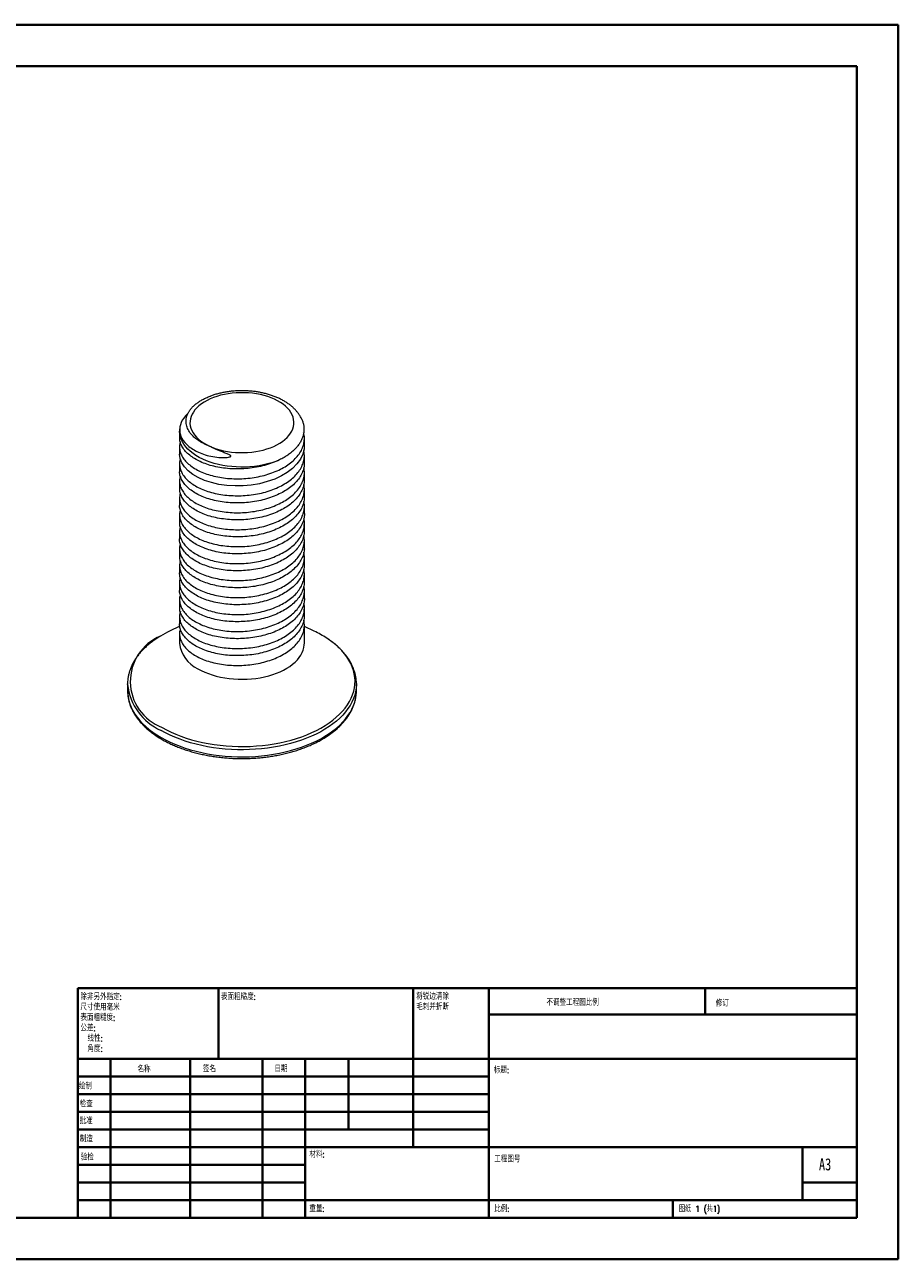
# Model space of a CAD drawing. Header units: millimetres. Extents: x 0 to 420, y 0 to 297.
# Tile 2 of 2: x 210 to 420, y 0 to 297. Entities that reach past the tile are written whole.
import ezdxf

# ---------------------------------------------------------------- set-up
doc = ezdxf.new("R2010")
doc.units = ezdxf.units.MM
doc.styles.add('SLDTEXTSTYLE0', font='TXT', dxfattribs={"width": 0.75, "bigfont": 'bigfont'})
doc.styles.add('SLDTEXTSTYLE1', font='TXT', dxfattribs={"width": 0.75})
doc.styles.add('SLDTEXTSTYLE2', font='TXT', dxfattribs={"width": 0.694444, "bigfont": 'bigfont'})

# ---------------------------------------------------------------- blocks, each defined once
blk = doc.blocks.new('SW_NOTE_0')
at = {"color": 0, "linetype": 'Continuous', "lineweight": 0, "char_height": 1.5, "attachment_point": 1, "style": 'SLDTEXTSTYLE0'}
for s, insert in [('\\M+18FAB锐边\\M+190B4\\M+18F9C', (0, 1.93)), ('\\M+196D1\\M+18E68\\M+19BF3\\M+190DC\\M+19266', (0, -0.57))]:
    blk.add_mtext(s, dxfattribs=dict(at, insert=insert))
blk = doc.blocks.new('SW_NOTE_1')
at = {"color": 0, "linetype": 'Continuous', "lineweight": 0, "char_height": 1.5, "attachment_point": 1, "style": 'SLDTEXTSTYLE0'}
for s, insert in [('\\M+18F9C\\M+194F1另\\M+18A4F\\M+18E77\\M+192E8:', (0, 1.93)), ('\\M+18EDA\\M+190A1\\M+18E67\\M+19770\\M+19F7C\\M+195C4', (0, -0.57)), ('\\M+1955C\\M+196CA\\M+19165糙\\M+19378:', (0, -3.07)), ('\\M+18CF6\\M+18DB7:', (0, -5.57)), ('线\\M+190AB:', (1.69, -8.07)), ('\\M+18A70\\M+19378:', (1.69, -10.57))]:
    blk.add_mtext(s, dxfattribs=dict(at, insert=insert))

msp = doc.modelspace()

# ---------------------------------------------------------------- linework, layer by layer
at = {"color": 7, "linetype": 'Continuous', "lineweight": 40}
for p, q in [((0.08, 297.21), (420.08, 297.21)), ((420.08, 0.21), (420.08, 297.21)), ((25.08, 287.21), (410.08, 287.21)), ((410.08, 287.21), (410.08, 10.21)), ((222.88, 65.46), (410.08, 65.46)), ((222.88, 65.46), (222.88, 10.21)), ((256.68, 48.46), (256.68, 65.46)), ((303.48, 65.46), (303.48, 27.21)), ((321.68, 65.46), (321.68, 10.21)), ((373.68, 59.09), (373.68, 65.46)), ((410.08, 59.09), (321.68, 59.09)), ((410.08, 48.46), (222.88, 48.46)), ((230.68, 48.46), (230.68, 10.21)), ((249.87, 48.46), (249.87, 10.21)), ((267.28, 48.46), (267.28, 10.21)), ((277.48, 10.21), (277.48, 48.46)), ((287.88, 31.46), (287.88, 48.46)), ((321.68, 44.21), (222.88, 44.21)), ((321.68, 39.96), (222.88, 39.96)), ((321.68, 35.71), (222.88, 35.71)), ((321.68, 31.46), (222.88, 31.46)), ((277.48, 27.21), (222.88, 27.21)), ((277.48, 27.21), (410.08, 27.21)), ((397.08, 14.46), (397.08, 27.21)), ((277.48, 22.96), (222.88, 22.96)), ((277.48, 18.71), (222.88, 18.71)), ((410.08, 18.71), (397.08, 18.71)), ((222.88, 14.46), (410.08, 14.46)), ((365.88, 10.21), (365.88, 14.46)), ((25.08, 10.21), (410.08, 10.21)), ((0.08, 0.21), (420.08, 0.21))]:
    msp.add_line(p, q, dxfattribs=at)
at = {"color": 7, "linetype": 'Continuous', "lineweight": 15}
for p, q in [((249.34, 203.73), (248.71, 203.09)), ((247.31, 199.44), (247.31, 198)), ((277.31, 195.96), (277.31, 197.68)), ((247.31, 195.64), (247.31, 193.92)), ((277.31, 191.87), (277.31, 193.6)), ((247.31, 191.56), (247.31, 189.83)), ((247.31, 187.48), (247.31, 185.75)), ((277.31, 187.79), (277.31, 189.52)), ((277.31, 183.71), (277.31, 185.43)), ((247.31, 183.39), (247.31, 181.67)), ((277.31, 179.63), (277.31, 181.35)), ((247.31, 179.31), (247.31, 177.58)), ((277.31, 175.54), (277.31, 177.27)), ((247.31, 175.23), (247.31, 173.5)), ((277.31, 171.46), (277.31, 173.19)), ((247.31, 171.14), (247.31, 169.42)), ((247.31, 167.06), (247.31, 165.34)), ((277.31, 167.38), (277.31, 169.1)), ((277.31, 163.3), (277.31, 165.02)), ((247.31, 162.98), (247.31, 161.25)), ((277.31, 159.21), (277.31, 160.94)), ((247.31, 158.9), (247.31, 157.17)), ((247.31, 154.81), (247.31, 153.09)), ((277.31, 155.13), (277.31, 156.86)), ((247.38, 152.5), (244.92, 151.32)), ((277.31, 148.41), (277.31, 152.77)), ((279.7, 151.32), (277.31, 152.46)), ((247.31, 150.73), (247.31, 148.41)), ((234.81, 138.66), (234.81, 136.97)), ((234.81, 138.5), (234.81, 138.66)), ((289.81, 138.7), (289.81, 138.66)), ((289.81, 136.97), (289.81, 138.66)), ((289.81, 136.97), (289.81, 137.01))]:
    msp.add_line(p, q, dxfattribs=at)
at = {"color": 7, "linetype": 'Continuous', "lineweight": 15, "flags": 128}
for points in [[(254.48, 195.85), (255.27, 195.52), (256.11, 195.22), (256.98, 194.95), (257.88, 194.73), (258.81, 194.55), (259.76, 194.42), (260.73, 194.32), (261.71, 194.27), (262.69, 194.27), (263.67, 194.31), (264.64, 194.39), (265.6, 194.52), (266.53, 194.69), (267.44, 194.9), (268.32, 195.16), (269.16, 195.45), (269.96, 195.78), (270.71, 196.14), (271.41, 196.54), (272.06, 196.97), (272.64, 197.42), (273.16, 197.9), (273.61, 198.4), (274, 198.93), (274.31, 199.46), (274.55, 200.01), (274.71, 200.57), (274.79, 201.14), (274.8, 201.7), (274.73, 202.27), (274.59, 202.83), (274.37, 203.38), (274.07, 203.92), (273.7, 204.45), (273.27, 204.95), (272.76, 205.44), (272.19, 205.9), (271.56, 206.33), (270.87, 206.74), (270.13, 207.11), (269.34, 207.45), (268.51, 207.75), (267.64, 208.01), (266.73, 208.23), (265.8, 208.41), (264.85, 208.55), (263.88, 208.64), (262.91, 208.69), (261.92, 208.69), (260.95, 208.65), (259.97, 208.57), (259.02, 208.44), (258.08, 208.27), (257.17, 208.06), (256.29, 207.81), (255.45, 207.52), (254.65, 207.19), (253.9, 206.82), (253.2, 206.43), (252.56, 206), (251.97, 205.54), (251.45, 205.06), (251, 204.56), (250.62, 204.04), (250.31, 203.5), (250.07, 202.95), (249.91, 202.39), (249.82, 201.83), (249.81, 201.26), (249.88, 200.7), (250.03, 200.13), (250.25, 199.58), (250.54, 199.04), (250.91, 198.52), (251.35, 198.01), (251.85, 197.52), (252.42, 197.06), (253.06, 196.63), (253.74, 196.22), (254.48, 195.85)], [(277.28, 195.96), (277.24, 195.11), (276.93, 193.89), (276.36, 192.69), (275.53, 191.54), (274.47, 190.48), (273.21, 189.52), (271.79, 188.67), (270.17, 187.92), (268.39, 187.29), (266.5, 186.8), (264.55, 186.47), (262.59, 186.29), (260.64, 186.26), (258.69, 186.38), (256.77, 186.64), (254.96, 187.05), (253.29, 187.59), (251.8, 188.25), (250.5, 189.01), (249.38, 189.87), (248.48, 190.82), (247.83, 191.83), (247.44, 192.87), (247.31, 193.92), (247.31, 193.92)], [(251.7, 142.28), (252.49, 141.86), (253.34, 141.47), (254.23, 141.11), (255.16, 140.79), (256.13, 140.51), (257.13, 140.28), (258.16, 140.08), (259.22, 139.93), (260.28, 139.83), (261.36, 139.76), (262.44, 139.75), (263.52, 139.78), (264.6, 139.85), (265.66, 139.97), (266.71, 140.13), (267.73, 140.33), (268.73, 140.58), (269.69, 140.87), (270.61, 141.2), (271.49, 141.56), (272.32, 141.96), (273.1, 142.39), (273.83, 142.86), (274.49, 143.35), (275.09, 143.88), (275.62, 144.42), (276.09, 144.98), (276.48, 145.57), (276.8, 146.17), (277.04, 146.77), (277.2, 147.39), (277.29, 148.02), (277.31, 148.41)]]:
    msp.add_lwpolyline(points, dxfattribs=at)
at = {"color": 8, "linetype": 'Continuous', "lineweight": 15, "flags": 128}
for points in [[(271.32, 192.52), (270.41, 192.15), (269.46, 191.83), (268.47, 191.55), (267.45, 191.3), (266.4, 191.11), (265.32, 190.96), (264.23, 190.85), (263.13, 190.79), (262.03, 190.78), (260.93, 190.82), (259.83, 190.9), (258.75, 191.03), (257.69, 191.2), (256.65, 191.42), (255.64, 191.68), (254.67, 191.99), (253.75, 192.33), (252.86, 192.71), (252.03, 193.13), (251.25, 193.59), (250.54, 194.07), (249.89, 194.59), (249.3, 195.13), (248.79, 195.69), (248.35, 196.27), (247.98, 196.88), (247.69, 197.49), (247.48, 198.12), (247.36, 198.75), (247.31, 199.39), (247.31, 199.43)], [(243.09, 128.16), (244.15, 127.59), (245.26, 127.04), (246.42, 126.53), (247.63, 126.06), (248.88, 125.62), (250.16, 125.22), (251.49, 124.87), (252.84, 124.55), (254.22, 124.28), (255.63, 124.05), (257.05, 123.87), (258.49, 123.73), (259.94, 123.63), (261.4, 123.58), (262.85, 123.57), (264.31, 123.61), (265.76, 123.7), (267.21, 123.83), (268.63, 124), (270.04, 124.22), (271.43, 124.48), (272.79, 124.78), (274.12, 125.13), (275.42, 125.52), (276.68, 125.94), (277.9, 126.41), (279.07, 126.91), (280.19, 127.45), (281.26, 128.02), (282.28, 128.62), (283.24, 129.25), (284.14, 129.92), (284.98, 130.61), (285.75, 131.32), (286.46, 132.06), (287.09, 132.82), (287.65, 133.6), (288.14, 134.39), (288.56, 135.2), (288.9, 136.02), (289.16, 136.85), (289.35, 137.68), (289.45, 138.52), (289.48, 139.36), (289.43, 140.21), (289.31, 141.05), (289.1, 141.88), (288.82, 142.71), (288.46, 143.52), (288.03, 144.33), (287.52, 145.12), (286.94, 145.89), (286.29, 146.64), (285.57, 147.38), (284.78, 148.08), (283.92, 148.77), (283.01, 149.42), (282.68, 149.64)], [(234.81, 136.97), (234.83, 136.34), (234.93, 135.5), (235.1, 134.66), (235.35, 133.83), (235.68, 133), (236.09, 132.19), (236.56, 131.39), (237.12, 130.61), (237.74, 129.84), (238.43, 129.1), (239.19, 128.38), (240.02, 127.68), (240.91, 127.01), (241.85, 126.36), (242.86, 125.75), (243.92, 125.17), (245.04, 124.62), (246.2, 124.11), (247.41, 123.63), (248.66, 123.19), (249.95, 122.79), (251.28, 122.43), (252.63, 122.11), (254.02, 121.84), (255.43, 121.6), (256.85, 121.41), (258.29, 121.27), (259.75, 121.17), (261.21, 121.11), (262.67, 121.1), (264.14, 121.13), (265.59, 121.21), (267.04, 121.34), (268.48, 121.5), (269.9, 121.72), (271.29, 121.97), (272.66, 122.27), (274, 122.61), (275.31, 122.99), (276.58, 123.41), (277.81, 123.86), (279, 124.36), (280.14, 124.89), (281.23, 125.45), (282.26, 126.05), (283.24, 126.68), (284.16, 127.34), (285.02, 128.02), (285.81, 128.73), (286.54, 129.47), (287.2, 130.22), (287.78, 131), (288.3, 131.79), (288.74, 132.59), (289.11, 133.41), (289.4, 134.24), (289.61, 135.08), (289.75, 135.92), (289.8, 136.76), (289.81, 136.97)], [(289.81, 138.66), (289.8, 138.45), (289.75, 137.6), (289.61, 136.76), (289.4, 135.92), (289.11, 135.1), (288.74, 134.28), (288.3, 133.47), (287.78, 132.68), (287.2, 131.91), (286.54, 131.15), (285.81, 130.42), (285.02, 129.71), (284.16, 129.02), (283.24, 128.36), (282.26, 127.73), (281.23, 127.14), (280.14, 126.57), (279, 126.04), (277.81, 125.55), (276.58, 125.09), (275.31, 124.67), (274, 124.29), (272.66, 123.95), (271.29, 123.65), (269.9, 123.4), (268.48, 123.19), (267.04, 123.02), (265.59, 122.9), (264.14, 122.82), (262.67, 122.78), (261.21, 122.8), (259.75, 122.85), (258.29, 122.95), (256.85, 123.1), (255.43, 123.29), (254.02, 123.52), (252.63, 123.8), (251.28, 124.12), (249.95, 124.47), (248.66, 124.87), (247.41, 125.31), (246.2, 125.79), (245.04, 126.3), (243.92, 126.85), (242.86, 127.43)]]:
    msp.add_lwpolyline(points, dxfattribs=at)
at = {"color": 8, "linetype": 'Continuous', "lineweight": 15}
for centre, radius, start, end in [((247.27, 139.23), 11.82, 112.501, 249.2962), ((248.43, 139.95), 13.7, 186.083, 246.0101)]:
    msp.add_arc(centre, radius, start, end, dxfattribs=at)
at = {"color": 7, "linetype": 'Continuous', "lineweight": 15}
for centre, radius, start, end in [((256.46, 127.21), 26.73, 115.5772, 120.8628), ((268.34, 127.57), 26.32, 57.0011, 64.4399), ((254.93, 149.24), 7.66, 186.2108, 245.1094)]:
    msp.add_arc(centre, radius, start, end, dxfattribs=at)
for points, knots in [([(276.66, 202.34), (276.56, 202.53), (276.37, 202.94), (275.99, 203.53), (275.54, 204.13), (275.02, 204.71), (274.44, 205.26), (273.8, 205.79), (273.1, 206.28), (272.35, 206.74), (271.56, 207.17), (270.72, 207.55), (269.84, 207.9), (268.93, 208.2), (267.99, 208.47), (267.02, 208.69), (266.04, 208.87), (265.04, 209.01), (264.03, 209.1), (263.01, 209.15), (261.99, 209.16), (260.97, 209.13), (259.96, 209.05), (258.95, 208.93), (257.96, 208.76), (256.99, 208.56), (256.04, 208.31), (255.3, 208.08), (254.89, 207.93), (254.77, 207.88)], [0, 0, 0, 0, 0.031566, 0.067057, 0.10319, 0.139982, 0.177394, 0.215332, 0.253671, 0.292275, 0.331022, 0.369805, 0.40855, 0.447222, 0.485808, 0.524305, 0.562722, 0.60107, 0.639366, 0.677629, 0.715876, 0.754129, 0.792401, 0.830712, 0.869083, 0.907534, 0.946082, 0.984746, 1, 1, 1, 1]), ([(254.48, 195.85), (254.22, 195.96), (253.68, 196.16), (252.94, 196.52), (252.23, 196.92), (251.49, 197.41), (250.73, 198.01), (250.11, 198.65), (249.66, 199.25), (249.34, 199.8), (249.09, 200.37), (248.93, 200.95), (248.85, 201.54), (248.86, 202.14), (248.96, 202.73), (249.14, 203.32), (249.41, 203.91), (249.78, 204.49), (250.23, 205.06), (250.78, 205.61), (251.4, 206.12), (252.1, 206.61), (252.87, 207.06), (253.72, 207.47), (254.36, 207.75), (254.73, 207.87), (254.77, 207.89)], [0, 0, 0, 0, 0.037662, 0.075871, 0.114336, 0.153326, 0.209981, 0.267422, 0.306257, 0.346711, 0.387725, 0.429021, 0.470893, 0.512259, 0.554158, 0.596326, 0.639049, 0.682523, 0.726613, 0.771016, 0.81606, 0.859715, 0.903972, 0.948525, 0.993686, 1, 1, 1, 1]), ([(248.71, 203.09), (248.12, 202.42), (247.72, 201.72), (247.4, 200.63), (247.34, 200.26), (247.33, 199.52), (247.37, 199.16), (247.64, 198.07), (248.02, 197.36), (249.14, 196.05), (249.89, 195.44), (251.24, 194.65), (251.73, 194.41), (252.78, 193.97), (253.34, 193.77), (254.51, 193.45), (255.13, 193.32), (256.41, 193.13), (257.08, 193.07), (258.1, 193.06), (258.44, 193.07), (258.96, 193.14), (259.14, 193.17), (259.39, 193.25), (259.47, 193.28), (259.58, 193.36), (259.61, 193.39), (259.61, 193.47), (259.59, 193.51), (259.52, 193.6), (259.45, 193.65), (259.31, 193.73), (259.24, 193.77), (259.02, 193.88), (258.87, 193.94), (258.41, 194.12), (258.11, 194.23), (256.6, 194.8), (255.48, 195.28), (254.48, 195.85)], [0, 0, 0, 0, 0.125, 0.125, 0.1875, 0.1875, 0.25, 0.25, 0.375, 0.375, 0.5, 0.5, 0.5625, 0.5625, 0.625, 0.625, 0.6875, 0.6875, 0.75, 0.75, 0.78125, 0.78125, 0.796875, 0.796875, 0.804687, 0.804687, 0.808594, 0.808594, 0.8125, 0.8125, 0.820312, 0.820312, 0.828125, 0.828125, 0.84375, 0.84375, 0.875, 0.875, 1, 1, 1, 1]), ([(276.65, 202.34), (276.67, 202.31), (276.81, 202.04), (276.98, 201.51), (277.16, 200.77), (277.23, 200.01), (277.2, 199.25), (277.06, 198.49), (276.82, 197.74), (276.48, 197), (276.03, 196.28), (275.49, 195.58), (274.86, 194.91), (274.14, 194.27), (273.33, 193.67), (272.4, 193.07), (271.69, 192.71), (271.32, 192.52)], [0, 0, 0, 0, 0.007596, 0.078437, 0.146888, 0.215813, 0.286222, 0.357136, 0.426, 0.495339, 0.566176, 0.637532, 0.706593, 0.776134, 0.847189, 0.918765, 1, 1, 1, 1]), ([(247.5, 196.83), (247.43, 196.58), (247.27, 195.98), (247.32, 195.01), (247.59, 193.97), (248.14, 192.94), (248.94, 191.97), (249.98, 191.07), (251.22, 190.26), (252.64, 189.55), (254.24, 188.96), (256, 188.49), (257.88, 188.17), (259.83, 187.99), (261.8, 187.96), (263.77, 188.08), (265.73, 188.35), (267.65, 188.78), (269.48, 189.35), (271.17, 190.05), (272.68, 190.87), (274.02, 191.79), (275.16, 192.81), (276.09, 193.93), (276.77, 195.11), (277.19, 196.33), (277.33, 197.55), (277.31, 198.44), (277.16, 198.92), (277.13, 199)], [0, 0, 0, 0, 0.028086, 0.065932, 0.104412, 0.143366, 0.182451, 0.221315, 0.259618, 0.29748, 0.336006, 0.374982, 0.414063, 0.452896, 0.491145, 0.529032, 0.567602, 0.606598, 0.645673, 0.684474, 0.722667, 0.760587, 0.799201, 0.838215, 0.877281, 0.916049, 0.954184, 0.992147, 1, 1, 1, 1]), ([(247.38, 200.41), (247.38, 200.36), (247.33, 200.09), (247.3, 199.76), (247.31, 199.48), (247.31, 199.43)], [0, 0, 0, 0, 0.13651, 0.835741, 1, 1, 1, 1]), ([(271.32, 192.52), (270.75, 192.26), (269.62, 191.75), (267.75, 191.16), (265.78, 190.72), (263.79, 190.44), (261.8, 190.32), (259.83, 190.35), (257.88, 190.53), (256, 190.85), (254.24, 191.32), (252.64, 191.91), (251.22, 192.62), (249.98, 193.42), (248.94, 194.32), (248.14, 195.3), (247.6, 196.32), (247.33, 197.23), (247.33, 197.79), (247.34, 198)], [0, 0, 0, 0, 0.061664, 0.123818, 0.185874, 0.247251, 0.305987, 0.365284, 0.425488, 0.486075, 0.5465, 0.606227, 0.664925, 0.724306, 0.784557, 0.84515, 0.905542, 0.965197, 1, 1, 1, 1]), ([(247.48, 192.74), (247.47, 192.69), (247.32, 192.31), (247.28, 191.56), (247.39, 190.5), (247.79, 189.46), (248.44, 188.45), (249.34, 187.51), (250.46, 186.64), (251.77, 185.87), (253.27, 185.21), (254.94, 184.67), (256.76, 184.26), (258.67, 184), (260.63, 183.88), (262.6, 183.91), (264.57, 184.09), (266.52, 184.42), (268.41, 184.91), (270.18, 185.54), (271.8, 186.29), (273.25, 187.15), (274.51, 188.11), (275.57, 189.18), (276.4, 190.32), (276.98, 191.52), (277.28, 192.74), (277.35, 193.83), (277.21, 194.5), (277.16, 194.77)], [0, 0, 0, 0, 0.004967, 0.043212, 0.081457, 0.120374, 0.15963, 0.198872, 0.23775, 0.275939, 0.314244, 0.353198, 0.392465, 0.431692, 0.47053, 0.50867, 0.547035, 0.586024, 0.625299, 0.664509, 0.703305, 0.741407, 0.779829, 0.818851, 0.858134, 0.897325, 0.936076, 0.974149, 1, 1, 1, 1]), ([(247.5, 188.64), (247.44, 188.46), (247.28, 187.94), (247.29, 187.04), (247.52, 185.99), (248.02, 184.96), (248.77, 183.98), (249.77, 183.06), (250.97, 182.24), (252.36, 181.51), (253.93, 180.9), (255.67, 180.4), (257.53, 180.05), (259.46, 179.85), (261.43, 179.79), (263.4, 179.88), (265.37, 180.12), (267.3, 180.52), (269.15, 181.07), (270.87, 181.75), (272.41, 182.55), (273.79, 183.45), (274.97, 184.45), (275.94, 185.55), (276.66, 186.73), (277.14, 187.94), (277.33, 189.16), (277.33, 190.08), (277.19, 190.59), (277.16, 190.7)], [0, 0, 0, 0, 0.020218, 0.058265, 0.096824, 0.135922, 0.175217, 0.214355, 0.25299, 0.29103, 0.32964, 0.368765, 0.40806, 0.447172, 0.485757, 0.523799, 0.562459, 0.601609, 0.640902, 0.679987, 0.71852, 0.756573, 0.795281, 0.834453, 0.873744, 0.912799, 0.951278, 0.989352, 1, 1, 1, 1]), ([(277.28, 191.87), (277.29, 191.76), (277.32, 191.23), (277.12, 190.29), (276.67, 189.08), (275.94, 187.91), (274.97, 186.81), (273.79, 185.8), (272.41, 184.9), (270.87, 184.11), (269.15, 183.43), (267.3, 182.88), (265.37, 182.48), (263.4, 182.24), (261.43, 182.15), (259.46, 182.2), (257.53, 182.41), (255.67, 182.76), (253.93, 183.25), (252.36, 183.87), (250.97, 184.59), (249.77, 185.42), (248.78, 186.33), (248.02, 187.32), (247.53, 188.35), (247.3, 189.2), (247.33, 189.69), (247.34, 189.83)], [0, 0, 0, 0, 0.01222, 0.054058, 0.096521, 0.139241, 0.181832, 0.223917, 0.265292, 0.307188, 0.349683, 0.392407, 0.434973, 0.477007, 0.518369, 0.560321, 0.602847, 0.645571, 0.688111, 0.730091, 0.771451, 0.813458, 0.856011, 0.898735, 0.941246, 0.983171, 1, 1, 1, 1]), ([(277.29, 187.79), (277.28, 187.43), (277.25, 186.66), (276.88, 185.49), (276.26, 184.3), (275.39, 183.16), (274.29, 182.12), (273, 181.17), (271.52, 180.34), (269.87, 179.61), (268.06, 179), (266.16, 178.54), (264.21, 178.24), (262.23, 178.08), (260.26, 178.08), (258.31, 178.23), (256.41, 178.52), (254.62, 178.95), (252.98, 179.52), (251.52, 180.2), (250.23, 180.99), (249.15, 181.87), (248.29, 182.83), (247.7, 183.84), (247.35, 184.83), (247.34, 185.47), (247.33, 185.75)], [0, 0, 0, 0, 0.036926, 0.079177, 0.121837, 0.164526, 0.206861, 0.248479, 0.290031, 0.332325, 0.375001, 0.417676, 0.45997, 0.501523, 0.54314, 0.585475, 0.628164, 0.670825, 0.713076, 0.754571, 0.796253, 0.838627, 0.881327, 0.923971, 0.966177, 1, 1, 1, 1]), ([(247.48, 184.62), (247.41, 184.27), (247.26, 183.58), (247.35, 182.53), (247.69, 181.49), (248.3, 180.47), (249.15, 179.51), (250.24, 178.63), (251.52, 177.84), (252.98, 177.16), (254.62, 176.6), (256.41, 176.16), (258.31, 175.87), (260.26, 175.72), (262.23, 175.73), (264.21, 175.88), (266.16, 176.18), (268.06, 176.64), (269.87, 177.25), (271.52, 177.98), (273, 178.82), (274.29, 179.76), (275.39, 180.81), (276.26, 181.94), (276.89, 183.13), (277.24, 184.35), (277.36, 185.51), (277.23, 186.26), (277.17, 186.6)], [0, 0, 0, 0, 0.037703, 0.075772, 0.114537, 0.153704, 0.192922, 0.231842, 0.270126, 0.308238, 0.347044, 0.386227, 0.425435, 0.464319, 0.502543, 0.540707, 0.579553, 0.61875, 0.657946, 0.696792, 0.734956, 0.773181, 0.812064, 0.851273, 0.890455, 0.929261, 0.967373, 1, 1, 1, 1]), ([(247.49, 180.45), (247.45, 180.34), (247.3, 179.89), (247.28, 179.07), (247.45, 178.02), (247.91, 176.99), (248.62, 175.99), (249.57, 175.06), (250.73, 174.22), (252.09, 173.47), (253.63, 172.83), (255.33, 172.32), (257.18, 171.94), (259.1, 171.71), (261.07, 171.63), (263.04, 171.69), (265.01, 171.9), (266.95, 172.27), (268.81, 172.79), (270.56, 173.45), (272.14, 174.22), (273.55, 175.1), (274.76, 176.09), (275.77, 177.18), (276.55, 178.34), (277.07, 179.55), (277.31, 180.76), (277.34, 181.76), (277.2, 182.35), (277.15, 182.53)], [0, 0, 0, 0, 0.012165, 0.050312, 0.088778, 0.127846, 0.167175, 0.206411, 0.245208, 0.283325, 0.321847, 0.360946, 0.40028, 0.439496, 0.478247, 0.516343, 0.554919, 0.594047, 0.633385, 0.672578, 0.711281, 0.749366, 0.787994, 0.82715, 0.866489, 0.905658, 0.944311, 0.982394, 1, 1, 1, 1]), ([(277.28, 183.71), (277.28, 183.52), (277.3, 182.91), (277.06, 181.9), (276.55, 180.7), (275.77, 179.54), (274.76, 178.45), (273.55, 177.46), (272.14, 176.58), (270.56, 175.81), (268.81, 175.15), (266.95, 174.63), (265.01, 174.26), (263.04, 174.04), (261.07, 173.98), (259.1, 174.07), (257.18, 174.3), (255.33, 174.68), (253.63, 175.19), (252.09, 175.83), (250.73, 176.57), (249.57, 177.41), (248.62, 178.35), (247.9, 179.34), (247.47, 180.38), (247.29, 181.16), (247.32, 181.59), (247.33, 181.67)], [0, 0, 0, 0, 0.019909, 0.061889, 0.104429, 0.147153, 0.189678, 0.231631, 0.272993, 0.315027, 0.357593, 0.400316, 0.442812, 0.484707, 0.526082, 0.568168, 0.610759, 0.653478, 0.695941, 0.737779, 0.779176, 0.821311, 0.863925, 0.906638, 0.949068, 0.990845, 1, 1, 1, 1]), ([(247.5, 176.42), (247.43, 176.15), (247.27, 175.54), (247.32, 174.56), (247.61, 173.51), (248.17, 172.49), (248.98, 171.52), (250.02, 170.62), (251.27, 169.82), (252.7, 169.11), (254.3, 168.53), (256.07, 168.07), (257.95, 167.75), (259.9, 167.57), (261.87, 167.55), (263.84, 167.67), (265.8, 167.95), (267.72, 168.38), (269.54, 168.96), (271.22, 169.67), (272.74, 170.49), (274.07, 171.41), (275.2, 172.44), (276.12, 173.56), (276.79, 174.74), (277.21, 175.96), (277.33, 177.18), (277.31, 178.02), (277.18, 178.44), (277.18, 178.46)], [0, 0, 0, 0, 0.0297917, 0.0677957, 0.1064526, 0.1455737, 0.1848127, 0.2238167, 0.2622456, 0.30027, 0.3389728, 0.3781147, 0.4173483, 0.4563212, 0.4946946, 0.5327486, 0.5714953, 0.6106562, 0.6498825, 0.6888223, 0.7271386, 0.7652312, 0.8040202, 0.843198, 0.8824151, 0.9213199, 0.9595775, 0.9977178, 1, 1, 1, 1]), ([(277.3, 179.63), (277.3, 179.6), (277.34, 179.16), (277.18, 178.32), (276.8, 177.1), (276.12, 175.92), (275.2, 174.8), (274.07, 173.77), (272.74, 172.85), (271.22, 172.03), (269.54, 171.32), (267.72, 170.74), (265.8, 170.31), (263.84, 170.03), (261.87, 169.91), (259.9, 169.93), (257.95, 170.1), (256.07, 170.42), (254.3, 170.88), (252.7, 171.47), (251.27, 172.17), (250.02, 172.98), (248.98, 173.87), (248.16, 174.85), (247.62, 175.87), (247.33, 176.79), (247.34, 177.37), (247.34, 177.59)], [0, 0, 0, 0, 0.003045, 0.044695, 0.08705, 0.129746, 0.172398, 0.214627, 0.256098, 0.297813, 0.340206, 0.382911, 0.425545, 0.467728, 0.509157, 0.550934, 0.593363, 0.636076, 0.67869, 0.720825, 0.762222, 0.804059, 0.846522, 0.889241, 0.931832, 0.973917, 1, 1, 1, 1]), ([(277.28, 175.54), (277.28, 175.28), (277.28, 174.6), (276.98, 173.51), (276.43, 172.31), (275.6, 171.16), (274.55, 170.09), (273.3, 169.13), (271.86, 168.26), (270.25, 167.51), (268.48, 166.88), (266.59, 166.38), (264.64, 166.04), (262.67, 165.86), (260.7, 165.82), (258.74, 165.93), (256.83, 166.19), (255.01, 166.6), (253.33, 167.14), (251.83, 167.79), (250.5, 168.56), (249.37, 169.42), (248.47, 170.36), (247.8, 171.37), (247.42, 172.41), (247.27, 173.13), (247.31, 173.49), (247.31, 173.5)], [0, 0, 0, 0, 0.0276291, 0.0697395, 0.1123418, 0.155058, 0.1975045, 0.2393115, 0.280723, 0.3228823, 0.3655062, 0.4082156, 0.450627, 0.4923728, 0.5338214, 0.5760277, 0.618671, 0.6613714, 0.7037458, 0.7454285, 0.7869242, 0.8291755, 0.8718362, 0.9145255, 0.9568609, 0.9984787, 1, 1, 1, 1]), ([(247.48, 172.31), (247.46, 172.26), (247.31, 171.87), (247.28, 171.1), (247.4, 170.05), (247.8, 169.01), (248.47, 168), (249.37, 167.06), (250.5, 166.2), (251.83, 165.43), (253.33, 164.78), (255.01, 164.24), (256.83, 163.84), (258.74, 163.58), (260.7, 163.46), (262.67, 163.5), (264.64, 163.68), (266.59, 164.03), (268.48, 164.52), (270.25, 165.15), (271.86, 165.91), (273.3, 166.77), (274.55, 167.74), (275.6, 168.81), (276.42, 169.95), (276.99, 171.15), (277.29, 172.37), (277.35, 173.45), (277.21, 174.1), (277.16, 174.36)], [0, 0, 0, 0, 0.006043, 0.044271, 0.082558, 0.121506, 0.16078, 0.200027, 0.238898, 0.277074, 0.315421, 0.354405, 0.393689, 0.43292, 0.471749, 0.509882, 0.548287, 0.587305, 0.626597, 0.665811, 0.704597, 0.742695, 0.781157, 0.820207, 0.859505, 0.898699, 0.93744, 0.975513, 1, 1, 1, 1]), ([(247.5, 168.23), (247.44, 168.04), (247.28, 167.5), (247.3, 166.59), (247.53, 165.54), (248.04, 164.51), (248.81, 163.53), (249.81, 162.61), (251.02, 161.79), (252.42, 161.07), (253.99, 160.46), (255.73, 159.98), (257.6, 159.63), (259.54, 159.43), (261.5, 159.38), (263.48, 159.47), (265.44, 159.72), (267.37, 160.13), (269.21, 160.68), (270.93, 161.36), (272.47, 162.16), (273.83, 163.07), (275.01, 164.08), (275.97, 165.18), (276.69, 166.36), (277.15, 167.57), (277.33, 168.79), (277.33, 169.7), (277.19, 170.19), (277.16, 170.29)], [0, 0, 0, 0, 0.021821, 0.059855, 0.098432, 0.137535, 0.176821, 0.215938, 0.25454, 0.292571, 0.331198, 0.370327, 0.409613, 0.448703, 0.487253, 0.525292, 0.563967, 0.603119, 0.642403, 0.681464, 0.719962, 0.758016, 0.796739, 0.835913, 0.875192, 0.914223, 0.952666, 0.990746, 1, 1, 1, 1]), ([(277.28, 171.46), (277.29, 171.36), (277.33, 170.85), (277.13, 169.92), (276.69, 168.71), (275.97, 167.54), (275.01, 166.43), (273.83, 165.42), (272.47, 164.52), (270.93, 163.72), (269.21, 163.04), (267.37, 162.48), (265.44, 162.08), (263.48, 161.83), (261.5, 161.74), (259.54, 161.79), (257.6, 161.99), (255.73, 162.33), (253.99, 162.82), (252.42, 163.43), (251.02, 164.15), (249.81, 164.97), (248.81, 165.88), (248.04, 166.87), (247.54, 167.9), (247.31, 168.76), (247.33, 169.26), (247.34, 169.42)], [0, 0, 0, 0, 0.010687, 0.052494, 0.094941, 0.137658, 0.18026, 0.222371, 0.263756, 0.305623, 0.348103, 0.390824, 0.433403, 0.475463, 0.51683, 0.558755, 0.601265, 0.643989, 0.686542, 0.72855, 0.769909, 0.811889, 0.854429, 0.897154, 0.939679, 0.981631, 1, 1, 1, 1]), ([(277.29, 167.38), (277.28, 167.03), (277.25, 166.28), (276.9, 165.12), (276.29, 163.93), (275.43, 162.79), (274.34, 161.74), (273.05, 160.79), (271.58, 159.95), (269.93, 159.22), (268.13, 158.61), (266.23, 158.14), (264.28, 157.83), (262.31, 157.67), (260.34, 157.67), (258.38, 157.8), (256.48, 158.09), (254.69, 158.52), (253.04, 159.08), (251.57, 159.76), (250.28, 160.54), (249.19, 161.42), (248.32, 162.38), (247.71, 163.39), (247.36, 164.39), (247.33, 165.04), (247.32, 165.34)], [0, 0, 0, 0, 0.035374, 0.077603, 0.120255, 0.16295, 0.205305, 0.246955, 0.288477, 0.33075, 0.373418, 0.416101, 0.458416, 0.5, 0.541584, 0.583899, 0.626582, 0.66925, 0.711523, 0.753045, 0.794695, 0.83705, 0.879745, 0.922397, 0.964626, 1, 1, 1, 1]), ([(247.48, 164.2), (247.48, 164.19), (247.34, 163.85), (247.29, 163.13), (247.35, 162.08), (247.71, 161.04), (248.32, 160.02), (249.19, 159.06), (250.28, 158.19), (251.57, 157.4), (253.04, 156.73), (254.69, 156.16), (256.48, 155.73), (258.38, 155.45), (260.34, 155.31), (262.31, 155.32), (264.28, 155.47), (266.23, 155.79), (268.13, 156.25), (269.93, 156.86), (271.58, 157.59), (273.05, 158.44), (274.34, 159.38), (275.43, 160.43), (276.29, 161.57), (276.91, 162.76), (277.25, 163.98), (277.36, 165.13), (277.23, 165.86), (277.17, 166.19)], [0, 0, 0, 0, 0.00065, 0.038967, 0.077061, 0.11585, 0.155029, 0.194246, 0.233152, 0.27141, 0.309551, 0.348381, 0.387574, 0.426781, 0.465649, 0.503847, 0.542045, 0.580913, 0.62012, 0.659313, 0.698143, 0.736284, 0.774542, 0.813448, 0.852665, 0.891844, 0.930633, 0.968727, 1, 1, 1, 1]), ([(247.49, 160.04), (247.45, 159.92), (247.29, 159.45), (247.28, 158.62), (247.47, 157.57), (247.93, 156.53), (248.65, 155.54), (249.61, 154.61), (250.78, 153.77), (252.15, 153.03), (253.69, 152.4), (255.4, 151.89), (257.25, 151.52), (259.17, 151.29), (261.14, 151.21), (263.11, 151.28), (265.08, 151.5), (267.02, 151.87), (268.88, 152.4), (270.62, 153.06), (272.2, 153.84), (273.59, 154.73), (274.8, 155.72), (275.81, 156.81), (276.57, 157.97), (277.08, 159.18), (277.32, 160.4), (277.34, 161.38), (277.2, 161.95), (277.15, 162.12)], [0, 0, 0, 0, 0.01378, 0.051902, 0.090388, 0.129462, 0.168785, 0.208003, 0.246768, 0.284865, 0.323406, 0.36251, 0.401838, 0.441034, 0.479752, 0.517833, 0.556427, 0.59556, 0.63489, 0.674062, 0.712732, 0.750806, 0.789451, 0.828611, 0.867941, 0.907088, 0.945707, 0.983783, 1, 1, 1, 1]), ([(277.28, 163.3), (277.28, 163.12), (277.31, 162.53), (277.07, 161.53), (276.58, 160.33), (275.81, 159.16), (274.81, 158.07), (273.59, 157.08), (272.2, 156.2), (270.62, 155.42), (268.88, 154.76), (267.02, 154.23), (265.08, 153.86), (263.11, 153.64), (261.14, 153.57), (259.17, 153.65), (257.25, 153.87), (255.4, 154.25), (253.69, 154.76), (252.15, 155.39), (250.78, 156.13), (249.61, 156.97), (248.65, 157.9), (247.92, 158.89), (247.48, 159.93), (247.29, 160.72), (247.32, 161.16), (247.33, 161.25)], [0, 0, 0, 0, 0.018369, 0.060321, 0.102846, 0.145571, 0.188111, 0.230091, 0.27145, 0.313458, 0.356011, 0.398735, 0.441245, 0.48317, 0.524537, 0.566597, 0.609176, 0.651897, 0.694377, 0.736244, 0.777629, 0.81974, 0.862342, 0.905059, 0.947506, 0.989313, 1, 1, 1, 1]), ([(247.5, 156.02), (247.42, 155.73), (247.27, 155.1), (247.33, 154.11), (247.62, 153.06), (248.19, 152.04), (249.01, 151.07), (250.06, 150.18), (251.32, 149.38), (252.75, 148.68), (254.37, 148.09), (256.14, 147.64), (258.02, 147.32), (259.97, 147.16), (261.94, 147.14), (263.91, 147.27), (265.87, 147.55), (267.79, 147.99), (269.61, 148.57), (271.28, 149.28), (272.79, 150.11), (274.11, 151.03), (275.24, 152.07), (276.15, 153.19), (276.81, 154.38), (277.22, 155.59), (277.33, 156.81), (277.31, 157.63), (277.18, 158.04), (277.18, 158.05)], [0, 0, 0, 0, 0.031375, 0.06938, 0.108052, 0.147175, 0.186404, 0.225384, 0.263777, 0.301807, 0.340524, 0.379667, 0.418889, 0.457837, 0.496174, 0.534238, 0.572998, 0.612159, 0.651373, 0.690287, 0.728566, 0.766673, 0.805474, 0.844652, 0.883855, 0.922733, 0.960953, 0.999112, 1, 1, 1, 1]), ([(277.3, 159.21), (277.3, 159.2), (277.35, 158.78), (277.19, 157.95), (276.82, 156.73), (276.15, 155.55), (275.24, 154.42), (274.11, 153.39), (272.79, 152.46), (271.28, 151.64), (269.61, 150.93), (267.79, 150.35), (265.87, 149.91), (263.91, 149.62), (261.94, 149.5), (259.97, 149.51), (258.02, 149.68), (256.14, 150), (254.37, 150.45), (252.75, 151.03), (251.32, 151.73), (250.06, 152.53), (249.01, 153.43), (248.19, 154.4), (247.63, 155.42), (247.33, 156.35), (247.34, 156.94), (247.34, 157.17)], [0, 0, 0, 0, 0.001521, 0.043139, 0.085474, 0.128164, 0.170825, 0.213076, 0.254571, 0.296254, 0.338629, 0.381329, 0.423972, 0.466179, 0.507627, 0.549373, 0.591784, 0.634494, 0.677118, 0.719277, 0.760689, 0.802496, 0.844942, 0.887658, 0.93026, 0.972371, 1, 1, 1, 1]), ([(277.28, 155.13), (277.28, 154.88), (277.28, 154.21), (277, 153.14), (276.45, 151.94), (275.64, 150.79), (274.6, 149.72), (273.35, 148.75), (271.92, 147.88), (270.31, 147.12), (268.54, 146.48), (266.66, 145.98), (264.71, 145.64), (262.75, 145.45), (260.77, 145.41), (258.81, 145.51), (256.9, 145.77), (255.07, 146.17), (253.39, 146.7), (251.88, 147.35), (250.55, 148.11), (249.41, 148.97), (248.5, 149.91), (247.82, 150.92), (247.43, 151.95), (247.27, 152.69), (247.31, 153.06), (247.32, 153.09)], [0, 0, 0, 0, 0.0260829, 0.0681682, 0.110759, 0.153478, 0.1959412, 0.2377783, 0.2791751, 0.3213103, 0.3639236, 0.4066368, 0.4490661, 0.4908428, 0.5322718, 0.5744549, 0.6170889, 0.6597941, 0.7021874, 0.7439019, 0.7853729, 0.8276021, 0.8702545, 0.9129497, 0.9553049, 0.9969554, 1, 1, 1, 1]), ([(247.48, 151.89), (247.46, 151.83), (247.31, 151.42), (247.28, 150.65), (247.41, 149.6), (247.82, 148.56), (248.49, 147.55), (249.41, 146.61), (250.55, 145.76), (251.88, 144.99), (253.39, 144.34), (255.07, 143.81), (256.9, 143.41), (258.81, 143.15), (260.77, 143.05), (262.75, 143.09), (264.71, 143.28), (266.66, 143.63), (268.54, 144.13), (270.31, 144.76), (271.92, 145.52), (273.35, 146.39), (274.6, 147.36), (275.64, 148.43), (276.45, 149.58), (277.01, 150.79), (277.29, 152), (277.35, 153.06), (277.21, 153.7), (277.16, 153.95)], [0, 0, 0, 0, 0.007117, 0.04533, 0.08366, 0.122639, 0.16193, 0.201182, 0.240045, 0.27821, 0.316599, 0.355613, 0.394913, 0.434148, 0.472969, 0.511095, 0.549541, 0.588588, 0.627896, 0.667112, 0.705889, 0.743985, 0.782487, 0.821565, 0.860878, 0.900074, 0.938804, 0.97688, 1, 1, 1, 1]), ([(242.72, 150.13), (242.66, 150.1), (242.26, 149.87), (241.58, 149.42), (240.68, 148.78), (239.85, 148.12), (239.07, 147.43), (238.35, 146.72), (237.69, 145.99), (237.1, 145.23), (236.57, 144.46), (236.11, 143.67), (235.72, 142.87), (235.39, 142.06), (235.14, 141.24), (234.95, 140.42), (234.84, 139.59), (234.8, 138.94), (234.81, 138.58), (234.82, 138.49)], [0, 0, 0, 0, 0.012792, 0.078049, 0.143317, 0.208574, 0.273796, 0.338954, 0.404011, 0.468924, 0.533648, 0.598137, 0.662353, 0.72627, 0.789881, 0.853202, 0.916276, 0.979167, 1, 1, 1, 1]), ([(289.81, 138.7), (289.81, 138.71), (289.82, 139), (289.77, 139.56), (289.67, 140.38), (289.49, 141.2), (289.24, 142.01), (288.92, 142.82), (288.54, 143.61), (288.09, 144.39), (287.57, 145.16), (286.99, 145.91), (286.34, 146.64), (285.63, 147.35), (284.87, 148.04), (284.04, 148.7), (283.32, 149.23), (282.86, 149.52), (282.71, 149.62)], [0, 0, 0, 0, 0.00256, 0.070238, 0.137909, 0.205658, 0.273575, 0.341732, 0.41018, 0.478939, 0.54801, 0.617369, 0.68698, 0.7568, 0.826783, 0.896884, 0.967065, 1, 1, 1, 1]), ([(234.82, 137.13), (234.81, 137.06), (234.8, 136.7), (234.84, 136.07), (234.95, 135.25), (235.13, 134.43), (235.37, 133.62), (235.69, 132.82), (236.08, 132.02), (236.53, 131.24), (237.04, 130.48), (237.63, 129.73), (238.27, 128.99), (238.98, 128.28), (239.75, 127.6), (240.58, 126.93), (241.46, 126.3), (242.39, 125.69), (243.38, 125.11), (244.41, 124.56), (245.49, 124.04), (246.61, 123.56), (247.77, 123.11), (248.96, 122.7), (250.19, 122.32), (251.45, 121.98), (252.74, 121.68), (254.04, 121.41), (255.37, 121.19), (256.72, 121.01), (258.08, 120.86), (259.45, 120.76), (260.83, 120.69), (262.21, 120.67), (263.6, 120.69), (264.98, 120.75), (266.35, 120.84), (267.71, 120.98), (269.06, 121.16), (270.39, 121.38), (271.7, 121.64), (272.99, 121.94), (274.26, 122.27), (275.49, 122.64), (276.69, 123.05), (277.85, 123.5), (278.98, 123.97), (280.06, 124.49), (281.1, 125.03), (282.09, 125.61), (283.04, 126.21), (283.93, 126.85), (284.77, 127.51), (285.54, 128.2), (286.26, 128.91), (286.92, 129.65), (287.52, 130.4), (288.04, 131.17), (288.51, 131.96), (288.9, 132.76), (289.22, 133.57), (289.48, 134.39), (289.66, 135.22), (289.77, 136.04), (289.82, 136.64), (289.8, 136.97), (289.8, 137.01)], [0, 0, 0, 0, 0.004374, 0.019932, 0.035487, 0.051061, 0.066674, 0.082341, 0.098076, 0.113882, 0.129759, 0.145703, 0.161705, 0.177755, 0.193842, 0.209957, 0.226089, 0.242233, 0.258382, 0.274531, 0.290676, 0.306816, 0.32295, 0.339076, 0.355196, 0.371309, 0.387415, 0.403516, 0.419611, 0.435702, 0.451789, 0.467874, 0.483956, 0.500038, 0.516119, 0.532201, 0.548284, 0.564369, 0.580457, 0.59655, 0.612647, 0.62875, 0.644859, 0.660975, 0.6771, 0.693233, 0.709374, 0.725524, 0.741682, 0.757848, 0.774019, 0.790193, 0.806364, 0.822526, 0.838672, 0.854794, 0.87088, 0.886918, 0.902899, 0.918812, 0.934651, 0.950414, 0.966105, 0.981735, 0.99732, 1, 1, 1, 1])]:
    msp.add_open_spline(points, degree=3, knots=knots, dxfattribs=at)

# ---------------------------------------------------------------- block references
at = {"color": 7, "linetype": 'Continuous', "lineweight": 0}
for name, p in [('SW_NOTE_1', (223.47, 62.2)), ('SW_NOTE_0', (304.19, 62.28))]:
    msp.add_blockref(name, p, dxfattribs=at)

# ---------------------------------------------------------------- texts
at = {"color": 7, "linetype": 'Continuous', "lineweight": 0, "attachment_point": 1}
for s, insert, char_height, style in [('\\M+1955C\\M+196CA\\M+19165糙\\M+19378:', (257.25, 64.13), 1.5, 'SLDTEXTSTYLE0'), ('\\M+19573调\\M+190AE\\M+18D48\\M+192F6图\\M+194E4\\M+197E1', (335.49, 62.75), 1.5, 'SLDTEXTSTYLE0'), ('\\M+18F43订', (376.21, 62.55), 1.5, 'SLDTEXTSTYLE0'), ('\\M+196BC\\M+18FCC', (237.2, 46.72), 1.5, 'SLDTEXTSTYLE0'), ('签\\M+196BC', (252.91, 46.78), 1.5, 'SLDTEXTSTYLE0'), ('\\M+193FA\\M+18AFA', (270.09, 46.79), 1.5, 'SLDTEXTSTYLE0'), ('标题:', (322.84, 46.49), 1.5, 'SLDTEXTSTYLE0'), ('绘\\M+190A7', (223.09, 42.64), 1.5, 'SLDTEXTSTYLE0'), ('检查', (223.29, 38.37), 1.5, 'SLDTEXTSTYLE0'), ('\\M+194E1\\M+18F79', (223.28, 34.28), 1.5, 'SLDTEXTSTYLE0'), ('\\M+190A7\\M+191A2', (223.33, 29.95), 1.5, 'SLDTEXTSTYLE0'), ('验检', (223.55, 25.56), 1.5, 'SLDTEXTSTYLE0'), ('\\M+18DDE\\M+197BF:', (278.52, 26.2), 1.5, 'SLDTEXTSTYLE0'), ('\\M+18D48\\M+192F6图\\M+18D86', (322.95, 25.08), 1.5, 'SLDTEXTSTYLE0'), ('A3', (401, 24.52), 2.91, 'SLDTEXTSTYLE1'), ('\\M+18F64\\M+197CA:', (278.5, 13.16), 1.4986, 'SLDTEXTSTYLE0'), ('\\M+194E4\\M+197E1:', (322.95, 13.11), 1.5, 'SLDTEXTSTYLE0'), ('图纸 1 (\\M+18BA41)', (367.36, 13.11), 1.5, 'SLDTEXTSTYLE2')]:
    msp.add_mtext(s, dxfattribs=dict(at, insert=insert, char_height=char_height, style=style))

doc.saveas('drawing.dxf')
